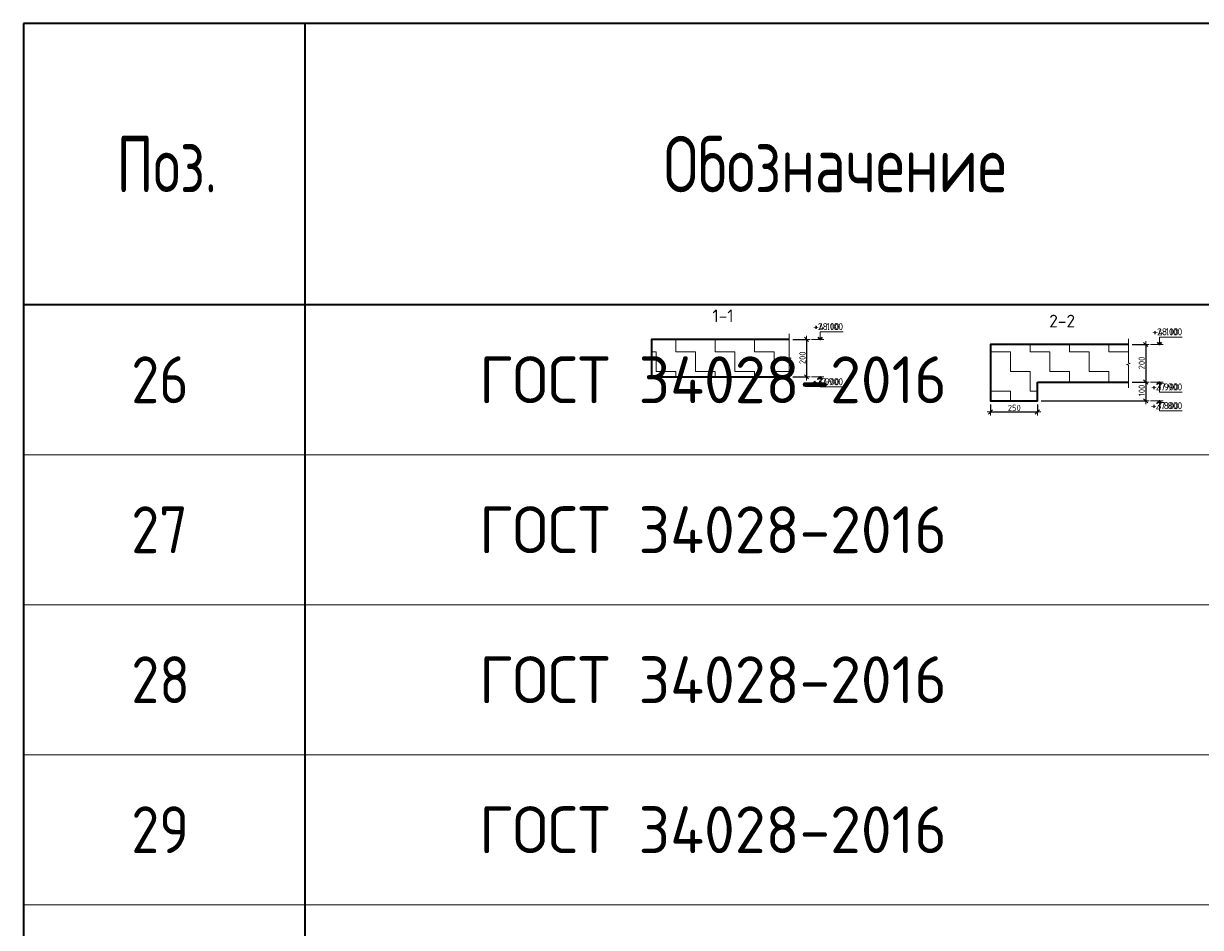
# Model space of a CAD drawing. Header units: metres. Extents: x -38 to 107, y -15 to 21.
# Tile 150 of 167: x 68 to 74, y 10 to 15. Entities that reach past the tile are written whole.
import ezdxf

# ---------------------------------------------------------------- set-up
doc = ezdxf.new("R2010")
doc.units = ezdxf.units.M
doc.header["$PDMODE"] = 65
for name, color, linetype, lineweight in [('XR$3$Размерная линия_ общее', 7, 'Continuous', 13), ('XR$4$Текст_ примечание', 7, 'Continuous', 13), ('XR$5$Размерная линия_ общее', 7, 'Continuous', 13)]:
    doc.layers.add(name, color=color, linetype=linetype, lineweight=lineweight)
doc.styles.add('ISOCPEUR', font='txt')
doc.dimstyles.new('DIMSTYLE_8', dxfattribs={"dimtxt": 0.033, "dimasz": 0.0375, "dimexe": 0, "dimexo": 0, "dimgap": 0.0165, "dimtad": 2, "dimdec": 0, "dimlfac": 1000, "dimrnd": 1, "dimzin": 12, "dimdsep": 46, "dimtxsty": 'ISOCPEUR', "dimblk1": 'ALL_ML_STRICH', "dimblk2": 'ALL_ML_STRICH', "dimsah": 1, "dimcen": 0, "dimclrd": 7, "dimclre": 256, "dimclrt": 7, "dimadec": 0, "dimazin": 0, "dimtfac": 1, "dimtdec": 0, "dimtix": 1, "dimtmove": 2, "dimatfit": 3, "dimfxl": 0, "dimtzin": 0, "dimlwd": 0, "dimlwe": -3, "dimarcsym": 0})
pattern_1 = [(0, (0.21, 0.21), (0.105, 0.105), [0.105, -0.105]), (90, (0.21, 0.21), (-0.105, 0.105), [0.105, -0.105])]

# ---------------------------------------------------------------- blocks, each defined once
blk = doc.blocks.new('ЭЛЕМЕНТ_УЗОРА_0')
at = {"color": 7, "linetype": 'Continuous', "lineweight": 13, "transparency": 33554687}
blk.add_line((72.0051, 12.8573), (72.0051, 12.8573), dxfattribs=at)
blk.add_lwpolyline([(72.0051, 13.1173), (72.0051, 12.9901), (72.0151, 12.9865), (71.9951, 12.9816), (72.0051, 12.9774), (72.0051, 12.8573)], dxfattribs=at)
blk = doc.blocks.new('ALL_ML_STRICH')
at = {"color": 0, "linetype": 'ByBlock', "lineweight": -2}
for p, q in [((-1, 0), (0.5, 0)), ((-0.3, -0.3), (0.3, 0.3)), ((0, -0.5), (0, 0.5))]:
    blk.add_line(p, q, dxfattribs=at)
blk = doc.blocks.new('*D46')
at = {"layer": 'DEFPOINTS', "color": 7, "linetype": 'Continuous', "lineweight": 13, "transparency": 33554687}
for p in [(72.0051, 13.0873), (72.0975, 13.0873), (72.0051, 12.8873)]:
    blk.add_point(p, dxfattribs=at)
at = {"layer": 'XR$3$Размерная линия_ общее', "color": 253, "linetype": 'Continuous', "lineweight": -2, "true_color": 0xa0a0a0, "transparency": 33554687}
for p, q in [((72.0251, 13.0873), (72.0975, 13.0873)), ((72.0251, 12.8873), (72.0975, 12.8873))]:
    blk.add_line(p, q, dxfattribs=at)
at = {"layer": 'XR$3$Размерная линия_ общее', "color": 7, "linetype": 'Continuous', "lineweight": -2, "transparency": 33554687}
blk.add_line((72.0975, 13.0873), (72.0975, 12.8873), dxfattribs=at)
at = {"layer": 'XR$3$Размерная линия_ общее', "color": 7, "linetype": 'Continuous', "lineweight": 13, "transparency": 33554687, "xscale": 0.0375, "yscale": 0.0375, "zscale": 0.0375}
for p, rotation in [((72.0975, 13.0873), 90), ((72.0975, 12.8873), 270)]:
    blk.add_blockref('ALL_ML_STRICH', p, dxfattribs=dict(at, rotation=rotation))
at = {"layer": 'XR$3$Размерная линия_ общее', "color": 7, "linetype": 'Continuous', "lineweight": 13, "transparency": 33554687, "insert": (72.076, 12.9889), "char_height": 0.033, "width": 0.099, "attachment_point": 5, "rotation": 90, "style": 'ISOCPEUR'}
blk.add_mtext('\\A1;{200}', dxfattribs=at)
blk = doc.blocks.new('СЛОЖНЫЙ_ОБЪЕКТ_1')
at = {"color": 7, "linetype": 'Continuous', "lineweight": 13, "transparency": 33554687}
blk.add_line((72.1905, 13.0873), (72.1238, 13.0873), dxfattribs=at)
blk.add_lwpolyline([(72.1705, 13.0873), (72.1705, 13.1273), (72.2728, 13.1273)], dxfattribs=at)
at = {"color": 7, "linetype": 'Continuous', "lineweight": 35, "transparency": 33554687}
blk.add_lwpolyline([(72.1584, 13.0994), (72.1705, 13.0873), (72.1826, 13.0994)], dxfattribs=at)
blk = doc.blocks.new('СЛОЖНЫЙ_ОБЪЕКТ_2')
at = {"color": 7, "linetype": 'Continuous', "lineweight": 13, "transparency": 33554687}
blk.add_line((72.1905, 12.8873), (72.1238, 12.8873), dxfattribs=at)
at = {"color": 7, "linetype": 'Continuous', "lineweight": 35, "transparency": 33554687}
blk.add_lwpolyline([(72.1584, 12.8752), (72.1705, 12.8873), (72.1826, 12.8752)], dxfattribs=at)
at = {"color": 7, "linetype": 'Continuous', "lineweight": 13, "transparency": 33554687}
blk.add_lwpolyline([(72.1705, 12.8873), (72.1705, 12.8333), (72.2728, 12.8333)], dxfattribs=at)
blk = doc.blocks.new('ЭЛЕМЕНТ_УЗОРА_3')
at = {"color": 7, "linetype": 'Continuous', "lineweight": 13, "transparency": 33554687}
blk.add_line((73.8149, 12.8295), (73.8149, 12.8295), dxfattribs=at)
blk.add_lwpolyline([(73.8149, 13.0895), (73.8149, 12.9623), (73.8249, 12.9587), (73.8049, 12.9538), (73.8149, 12.9496), (73.8149, 12.8295)], dxfattribs=at)
blk = doc.blocks.new('СЛОЖНЫЙ_ОБЪЕКТ_3')
at = {"color": 7, "linetype": 'Continuous', "lineweight": 13, "transparency": 33554687}
blk.add_line((74.0002, 13.0595), (73.9336, 13.0595), dxfattribs=at)
at = {"color": 7, "linetype": 'Continuous', "lineweight": 35, "transparency": 33554687}
blk.add_lwpolyline([(73.9681, 13.0716), (73.9802, 13.0595), (73.9923, 13.0716)], dxfattribs=at)
at = {"color": 7, "linetype": 'Continuous', "lineweight": 13, "transparency": 33554687}
blk.add_lwpolyline([(73.9802, 13.0595), (73.9802, 13.0995), (74.0826, 13.0995)], dxfattribs=at)
blk = doc.blocks.new('СЛОЖНЫЙ_ОБЪЕКТ_4')
at = {"color": 7, "linetype": 'Continuous', "lineweight": 13, "transparency": 33554687}
blk.add_line((74.0002, 12.8595), (73.9336, 12.8595), dxfattribs=at)
at = {"color": 7, "linetype": 'Continuous', "lineweight": 35, "transparency": 33554687}
blk.add_lwpolyline([(73.9681, 12.8474), (73.9802, 12.8595), (73.9923, 12.8474)], dxfattribs=at)
at = {"color": 7, "linetype": 'Continuous', "lineweight": 13, "transparency": 33554687}
blk.add_lwpolyline([(73.9802, 12.8595), (73.9802, 12.8055), (74.0826, 12.8055)], dxfattribs=at)
blk = doc.blocks.new('*D52')
at = {"layer": 'DEFPOINTS', "color": 7, "linetype": 'Continuous', "lineweight": 13, "transparency": 33554687}
for p in [(73.8149, 13.0595), (73.9073, 13.0595), (73.8149, 12.8595)]:
    blk.add_point(p, dxfattribs=at)
at = {"layer": 'XR$3$Размерная линия_ общее', "color": 253, "linetype": 'Continuous', "lineweight": -2, "true_color": 0xa0a0a0, "transparency": 33554687}
for p, q in [((73.8349, 13.0595), (73.9073, 13.0595)), ((73.8349, 12.8595), (73.9073, 12.8595))]:
    blk.add_line(p, q, dxfattribs=at)
at = {"layer": 'XR$3$Размерная линия_ общее', "color": 7, "linetype": 'Continuous', "lineweight": -2, "transparency": 33554687}
blk.add_line((73.9073, 13.0595), (73.9073, 12.8595), dxfattribs=at)
at = {"layer": 'XR$3$Размерная линия_ общее', "color": 7, "linetype": 'Continuous', "lineweight": 13, "transparency": 33554687, "xscale": 0.0375, "yscale": 0.0375, "zscale": 0.0375}
for p, rotation in [((73.9073, 13.0595), 90), ((73.9073, 12.8595), 270)]:
    blk.add_blockref('ALL_ML_STRICH', p, dxfattribs=dict(at, rotation=rotation))
at = {"layer": 'XR$3$Размерная линия_ общее', "color": 7, "linetype": 'Continuous', "lineweight": 13, "transparency": 33554687, "insert": (73.8858, 12.9611), "char_height": 0.033, "width": 0.099, "attachment_point": 5, "rotation": 90, "style": 'ISOCPEUR'}
blk.add_mtext('\\A1;{200}', dxfattribs=at)
blk = doc.blocks.new('*D53')
at = {"layer": 'DEFPOINTS', "color": 7, "linetype": 'Continuous', "lineweight": 13, "transparency": 33554687}
for p in [(73.8149, 12.8595), (73.9073, 12.8595), (73.3294, 12.7595)]:
    blk.add_point(p, dxfattribs=at)
at = {"layer": 'XR$3$Размерная линия_ общее', "color": 253, "linetype": 'Continuous', "lineweight": -2, "true_color": 0xa0a0a0, "transparency": 33554687}
for p, q in [((73.8349, 12.8595), (73.9073, 12.8595)), ((73.3494, 12.7595), (73.9073, 12.7595))]:
    blk.add_line(p, q, dxfattribs=at)
at = {"layer": 'XR$3$Размерная линия_ общее', "color": 7, "linetype": 'Continuous', "lineweight": -2, "transparency": 33554687}
blk.add_line((73.9073, 12.8595), (73.9073, 12.7595), dxfattribs=at)
at = {"layer": 'XR$3$Размерная линия_ общее', "color": 7, "linetype": 'Continuous', "lineweight": 13, "transparency": 33554687, "xscale": 0.0375, "yscale": 0.0375, "zscale": 0.0375}
for p, rotation in [((73.9073, 12.8595), 90), ((73.9073, 12.7595), 270)]:
    blk.add_blockref('ALL_ML_STRICH', p, dxfattribs=dict(at, rotation=rotation))
at = {"layer": 'XR$3$Размерная линия_ общее', "color": 7, "linetype": 'Continuous', "lineweight": 13, "transparency": 33554687, "insert": (73.8858, 12.8144), "char_height": 0.033, "width": 0.099, "attachment_point": 5, "rotation": 90, "style": 'ISOCPEUR'}
blk.add_mtext('\\A1;{100}', dxfattribs=at)
blk = doc.blocks.new('СЛОЖНЫЙ_ОБЪЕКТ_5')
at = {"color": 7, "linetype": 'Continuous', "lineweight": 13, "transparency": 33554687}
blk.add_line((74.0002, 12.7595), (73.9336, 12.7595), dxfattribs=at)
at = {"color": 7, "linetype": 'Continuous', "lineweight": 35, "transparency": 33554687}
blk.add_lwpolyline([(73.9681, 12.7474), (73.9802, 12.7595), (73.9923, 12.7474)], dxfattribs=at)
at = {"color": 7, "linetype": 'Continuous', "lineweight": 13, "transparency": 33554687}
blk.add_lwpolyline([(73.9802, 12.7595), (73.9802, 12.7055), (74.0826, 12.7055)], dxfattribs=at)
blk = doc.blocks.new('*D55')
at = {"layer": 'DEFPOINTS', "color": 7, "linetype": 'Continuous', "lineweight": 13, "transparency": 33554687}
for p in [(73.0794, 12.7595), (73.3294, 12.7595), (73.0794, 12.7)]:
    blk.add_point(p, dxfattribs=at)
at = {"layer": 'XR$3$Размерная линия_ общее', "color": 253, "linetype": 'Continuous', "lineweight": -2, "true_color": 0xa0a0a0, "transparency": 33554687}
for p, q in [((73.0794, 12.7395), (73.0794, 12.7)), ((73.3294, 12.7395), (73.3294, 12.7))]:
    blk.add_line(p, q, dxfattribs=at)
at = {"layer": 'XR$3$Размерная линия_ общее', "color": 7, "linetype": 'Continuous', "lineweight": -2, "transparency": 33554687}
blk.add_line((73.0794, 12.7), (73.3294, 12.7), dxfattribs=at)
at = {"layer": 'XR$3$Размерная линия_ общее', "color": 7, "linetype": 'Continuous', "lineweight": 13, "transparency": 33554687, "xscale": 0.0375, "yscale": 0.0375, "zscale": 0.0375, "rotation": 180}
blk.add_blockref('ALL_ML_STRICH', (73.0794, 12.7), dxfattribs=at)
at = {"layer": 'XR$3$Размерная линия_ общее', "color": 7, "linetype": 'Continuous', "lineweight": 13, "transparency": 33554687, "xscale": 0.0375, "yscale": 0.0375, "zscale": 0.0375}
blk.add_blockref('ALL_ML_STRICH', (73.3294, 12.7), dxfattribs=at)
at = {"layer": 'XR$3$Размерная линия_ общее', "color": 7, "linetype": 'Continuous', "lineweight": 13, "transparency": 33554687, "insert": (73.206, 12.7215), "char_height": 0.033, "width": 0.099, "attachment_point": 5, "style": 'ISOCPEUR'}
blk.add_mtext('\\A1;{250}', dxfattribs=at)
blk = doc.blocks.new('ЭЛЕМЕНТ_УЗОРА_15')
at = {"color": 7, "linetype": 'Continuous', "lineweight": 13, "transparency": 33554687}
blk.add_line((72.0051, 12.8573), (72.0051, 12.8573), dxfattribs=at)
blk.add_lwpolyline([(72.0051, 13.1173), (72.0051, 12.9901), (72.0151, 12.9865), (71.9951, 12.9816), (72.0051, 12.9774), (72.0051, 12.8573)], dxfattribs=at)
blk = doc.blocks.new('*D708')
at = {"layer": 'DEFPOINTS', "color": 7, "linetype": 'Continuous', "lineweight": 13, "transparency": 33554687}
for p in [(72.0051, 13.0873), (72.0975, 13.0873), (72.0051, 12.8873)]:
    blk.add_point(p, dxfattribs=at)
at = {"layer": 'XR$5$Размерная линия_ общее', "color": 253, "linetype": 'Continuous', "lineweight": -2, "true_color": 0xa0a0a0, "transparency": 33554687}
for p, q in [((72.0251, 13.0873), (72.0975, 13.0873)), ((72.0251, 12.8873), (72.0975, 12.8873))]:
    blk.add_line(p, q, dxfattribs=at)
at = {"layer": 'XR$5$Размерная линия_ общее', "color": 7, "linetype": 'Continuous', "lineweight": -2, "transparency": 33554687}
blk.add_line((72.0975, 13.0873), (72.0975, 12.8873), dxfattribs=at)
at = {"layer": 'XR$5$Размерная линия_ общее', "color": 7, "linetype": 'Continuous', "lineweight": 13, "transparency": 33554687, "xscale": 0.0375, "yscale": 0.0375, "zscale": 0.0375}
for p, rotation in [((72.0975, 13.0873), 90), ((72.0975, 12.8873), 270)]:
    blk.add_blockref('ALL_ML_STRICH', p, dxfattribs=dict(at, rotation=rotation))
at = {"layer": 'XR$5$Размерная линия_ общее', "color": 7, "linetype": 'Continuous', "lineweight": 13, "transparency": 33554687, "insert": (72.076, 12.9889), "char_height": 0.033, "width": 0.099, "attachment_point": 5, "rotation": 90, "style": 'ISOCPEUR'}
blk.add_mtext('\\A1;{200}', dxfattribs=at)
blk = doc.blocks.new('ЭЛЕМЕНТ_УЗОРА_16')
at = {"color": 7, "linetype": 'Continuous', "lineweight": 13, "transparency": 33554687}
blk.add_line((73.8149, 12.8295), (73.8149, 12.8295), dxfattribs=at)
blk.add_lwpolyline([(73.8149, 13.0895), (73.8149, 12.9623), (73.8249, 12.9587), (73.8049, 12.9538), (73.8149, 12.9496), (73.8149, 12.8295)], dxfattribs=at)
blk = doc.blocks.new('*D710')
at = {"layer": 'DEFPOINTS', "color": 7, "linetype": 'Continuous', "lineweight": 13, "transparency": 33554687}
for p in [(73.8149, 13.0595), (73.9073, 13.0595), (73.8149, 12.8595)]:
    blk.add_point(p, dxfattribs=at)
at = {"layer": 'XR$5$Размерная линия_ общее', "color": 253, "linetype": 'Continuous', "lineweight": -2, "true_color": 0xa0a0a0, "transparency": 33554687}
for p, q in [((73.8349, 13.0595), (73.9073, 13.0595)), ((73.8349, 12.8595), (73.9073, 12.8595))]:
    blk.add_line(p, q, dxfattribs=at)
at = {"layer": 'XR$5$Размерная линия_ общее', "color": 7, "linetype": 'Continuous', "lineweight": -2, "transparency": 33554687}
blk.add_line((73.9073, 13.0595), (73.9073, 12.8595), dxfattribs=at)
at = {"layer": 'XR$5$Размерная линия_ общее', "color": 7, "linetype": 'Continuous', "lineweight": 13, "transparency": 33554687, "xscale": 0.0375, "yscale": 0.0375, "zscale": 0.0375}
for p, rotation in [((73.9073, 13.0595), 90), ((73.9073, 12.8595), 270)]:
    blk.add_blockref('ALL_ML_STRICH', p, dxfattribs=dict(at, rotation=rotation))
at = {"layer": 'XR$5$Размерная линия_ общее', "color": 7, "linetype": 'Continuous', "lineweight": 13, "transparency": 33554687, "insert": (73.8858, 12.9611), "char_height": 0.033, "width": 0.099, "attachment_point": 5, "rotation": 90, "style": 'ISOCPEUR'}
blk.add_mtext('\\A1;{200}', dxfattribs=at)
blk = doc.blocks.new('*D711')
at = {"layer": 'DEFPOINTS', "color": 7, "linetype": 'Continuous', "lineweight": 13, "transparency": 33554687}
for p in [(73.8149, 12.8595), (73.9073, 12.8595), (73.3294, 12.7595)]:
    blk.add_point(p, dxfattribs=at)
at = {"layer": 'XR$5$Размерная линия_ общее', "color": 253, "linetype": 'Continuous', "lineweight": -2, "true_color": 0xa0a0a0, "transparency": 33554687}
for p, q in [((73.8349, 12.8595), (73.9073, 12.8595)), ((73.3494, 12.7595), (73.9073, 12.7595))]:
    blk.add_line(p, q, dxfattribs=at)
at = {"layer": 'XR$5$Размерная линия_ общее', "color": 7, "linetype": 'Continuous', "lineweight": -2, "transparency": 33554687}
blk.add_line((73.9073, 12.8595), (73.9073, 12.7595), dxfattribs=at)
at = {"layer": 'XR$5$Размерная линия_ общее', "color": 7, "linetype": 'Continuous', "lineweight": 13, "transparency": 33554687, "xscale": 0.0375, "yscale": 0.0375, "zscale": 0.0375}
for p, rotation in [((73.9073, 12.8595), 90), ((73.9073, 12.7595), 270)]:
    blk.add_blockref('ALL_ML_STRICH', p, dxfattribs=dict(at, rotation=rotation))
at = {"layer": 'XR$5$Размерная линия_ общее', "color": 7, "linetype": 'Continuous', "lineweight": 13, "transparency": 33554687, "insert": (73.8858, 12.8144), "char_height": 0.033, "width": 0.099, "attachment_point": 5, "rotation": 90, "style": 'ISOCPEUR'}
blk.add_mtext('\\A1;{100}', dxfattribs=at)
blk = doc.blocks.new('*D712')
at = {"layer": 'DEFPOINTS', "color": 7, "linetype": 'Continuous', "lineweight": 13, "transparency": 33554687}
for p in [(73.0794, 12.7595), (73.3294, 12.7595), (73.0794, 12.7)]:
    blk.add_point(p, dxfattribs=at)
at = {"layer": 'XR$5$Размерная линия_ общее', "color": 253, "linetype": 'Continuous', "lineweight": -2, "true_color": 0xa0a0a0, "transparency": 33554687}
for p, q in [((73.0794, 12.7395), (73.0794, 12.7)), ((73.3294, 12.7395), (73.3294, 12.7))]:
    blk.add_line(p, q, dxfattribs=at)
at = {"layer": 'XR$5$Размерная линия_ общее', "color": 7, "linetype": 'Continuous', "lineweight": -2, "transparency": 33554687}
blk.add_line((73.0794, 12.7), (73.3294, 12.7), dxfattribs=at)
at = {"layer": 'XR$5$Размерная линия_ общее', "color": 7, "linetype": 'Continuous', "lineweight": 13, "transparency": 33554687, "xscale": 0.0375, "yscale": 0.0375, "zscale": 0.0375, "rotation": 180}
blk.add_blockref('ALL_ML_STRICH', (73.0794, 12.7), dxfattribs=at)
at = {"layer": 'XR$5$Размерная линия_ общее', "color": 7, "linetype": 'Continuous', "lineweight": 13, "transparency": 33554687, "xscale": 0.0375, "yscale": 0.0375, "zscale": 0.0375}
blk.add_blockref('ALL_ML_STRICH', (73.3294, 12.7), dxfattribs=at)
at = {"layer": 'XR$5$Размерная линия_ общее', "color": 7, "linetype": 'Continuous', "lineweight": 13, "transparency": 33554687, "insert": (73.206, 12.7215), "char_height": 0.033, "width": 0.099, "attachment_point": 5, "style": 'ISOCPEUR'}
blk.add_mtext('\\A1;{250}', dxfattribs=at)
blk = doc.blocks.new('СЛОЖНЫЙ_ОБЪЕКТ_59')
at = {"color": 7, "linetype": 'Continuous', "lineweight": 13, "transparency": 33554687}
blk.add_line((72.1905, 13.0873), (72.1238, 13.0873), dxfattribs=at)
blk.add_lwpolyline([(72.1705, 13.0873), (72.1705, 13.1273), (72.2928, 13.1273)], dxfattribs=at)
at = {"color": 7, "linetype": 'Continuous', "lineweight": 35, "transparency": 33554687}
blk.add_lwpolyline([(72.1584, 13.0994), (72.1705, 13.0873), (72.1826, 13.0994)], dxfattribs=at)
blk = doc.blocks.new('СЛОЖНЫЙ_ОБЪЕКТ_60')
at = {"color": 7, "linetype": 'Continuous', "lineweight": 13, "transparency": 33554687}
blk.add_line((72.1905, 12.8873), (72.1238, 12.8873), dxfattribs=at)
at = {"color": 7, "linetype": 'Continuous', "lineweight": 35, "transparency": 33554687}
blk.add_lwpolyline([(72.1584, 12.8752), (72.1705, 12.8873), (72.1826, 12.8752)], dxfattribs=at)
at = {"color": 7, "linetype": 'Continuous', "lineweight": 13, "transparency": 33554687}
blk.add_lwpolyline([(72.1705, 12.8873), (72.1705, 12.8333), (72.2928, 12.8333)], dxfattribs=at)
blk = doc.blocks.new('СЛОЖНЫЙ_ОБЪЕКТ_61')
at = {"color": 7, "linetype": 'Continuous', "lineweight": 13, "transparency": 33554687}
blk.add_line((74.0002, 13.0595), (73.9336, 13.0595), dxfattribs=at)
at = {"color": 7, "linetype": 'Continuous', "lineweight": 35, "transparency": 33554687}
blk.add_lwpolyline([(73.9681, 13.0716), (73.9802, 13.0595), (73.9923, 13.0716)], dxfattribs=at)
at = {"color": 7, "linetype": 'Continuous', "lineweight": 13, "transparency": 33554687}
blk.add_lwpolyline([(73.9802, 13.0595), (73.9802, 13.0995), (74.1026, 13.0995)], dxfattribs=at)
blk = doc.blocks.new('СЛОЖНЫЙ_ОБЪЕКТ_62')
at = {"color": 7, "linetype": 'Continuous', "lineweight": 13, "transparency": 33554687}
blk.add_line((74.0002, 12.8595), (73.9336, 12.8595), dxfattribs=at)
at = {"color": 7, "linetype": 'Continuous', "lineweight": 35, "transparency": 33554687}
blk.add_lwpolyline([(73.9681, 12.8474), (73.9802, 12.8595), (73.9923, 12.8474)], dxfattribs=at)
at = {"color": 7, "linetype": 'Continuous', "lineweight": 13, "transparency": 33554687}
blk.add_lwpolyline([(73.9802, 12.8595), (73.9802, 12.8055), (74.1026, 12.8055)], dxfattribs=at)
blk = doc.blocks.new('СЛОЖНЫЙ_ОБЪЕКТ_63')
at = {"color": 7, "linetype": 'Continuous', "lineweight": 13, "transparency": 33554687}
blk.add_line((74.0002, 12.7595), (73.9336, 12.7595), dxfattribs=at)
at = {"color": 7, "linetype": 'Continuous', "lineweight": 35, "transparency": 33554687}
blk.add_lwpolyline([(73.9681, 12.7474), (73.9802, 12.7595), (73.9923, 12.7474)], dxfattribs=at)
at = {"color": 7, "linetype": 'Continuous', "lineweight": 13, "transparency": 33554687}
blk.add_lwpolyline([(73.9802, 12.7595), (73.9802, 12.7055), (74.1026, 12.7055)], dxfattribs=at)

msp = doc.modelspace()

# ---------------------------------------------------------------- hatches: boundary and pattern name
at = {"linetype": 'Continuous', "lineweight": 13, "transparency": 33554687}
h = msp.add_hatch(dxfattribs=at)
h.set_pattern_fill('____', scale=0.105, style=0, pattern_type=2)
h.set_pattern_definition(pattern_1)
h.paths.add_polyline_path([(71.2696, 13.0873), (71.2696, 12.8873), (72.0051, 12.8873), (72.0051, 13.0873)], flags=0)
h = msp.add_hatch(dxfattribs=at)
h.set_pattern_fill('____', scale=0.105, style=0, pattern_type=2)
h.set_pattern_definition(pattern_1)
h.paths.add_polyline_path([(71.2696, 13.0873), (71.2696, 12.8873), (72.0051, 12.8873), (72.0051, 13.0873)], flags=0)
h = msp.add_hatch(dxfattribs=at)
h.set_pattern_fill('____', scale=0.105, style=0, pattern_type=2)
h.set_pattern_definition(pattern_1)
h.paths.add_polyline_path([(73.8149, 13.0595), (73.0794, 13.0595), (73.0794, 12.7595), (73.3294, 12.7595), (73.3294, 12.8595), (73.8149, 12.8595)], flags=0)
h = msp.add_hatch(dxfattribs=at)
h.set_pattern_fill('____', scale=0.105, style=0, pattern_type=2)
h.set_pattern_definition(pattern_1)
h.paths.add_polyline_path([(73.8149, 13.0595), (73.0794, 13.0595), (73.0794, 12.7595), (73.3294, 12.7595), (73.3294, 12.8595), (73.8149, 12.8595)], flags=0)

# ---------------------------------------------------------------- linework, layer by layer
at = {"color": 7, "linetype": 'Continuous', "lineweight": 35, "transparency": 33554687}
msp.add_line((73.3294, 12.8595), (73.8149, 12.8595), dxfattribs=at)
msp.add_line((73.3294, 12.8595), (73.8149, 12.8595), dxfattribs=at)
for points in [[(72.0051, 13.0873), (71.2696, 13.0873), (71.2696, 12.8873), (72.0051, 12.8873)], [(72.0051, 13.0873), (71.2696, 13.0873), (71.2696, 12.8873), (72.0051, 12.8873)], [(73.8149, 13.0595), (73.0794, 13.0595), (73.0794, 12.8595)], [(73.8149, 13.0595), (73.0794, 13.0595), (73.0794, 12.8595)], [(73.0794, 12.8595), (73.0794, 12.7595), (73.3294, 12.7595), (73.3294, 12.8595)], [(73.0794, 12.8595), (73.0794, 12.7595), (73.3294, 12.7595), (73.3294, 12.8595)]]:
    msp.add_lwpolyline(points, dxfattribs=at)
at = {"layer": 'XR$4$Текст_ примечание', "color": 7, "linetype": 'Continuous', "lineweight": 35, "transparency": 33554687}
for p, q in [((86.4198, 14.7717), (67.9198, 14.7717)), ((67.9198, 14.7717), (67.9198, 13.2717)), ((69.4198, 14.7717), (69.4198, 13.2717)), ((86.4198, 13.2717), (67.9198, 13.2717)), ((67.9198, 13.2717), (67.9198, 12.4717)), ((69.4198, 13.2717), (69.4198, 12.4717)), ((67.9198, 12.4717), (67.9198, 11.6717)), ((69.4198, 12.4717), (69.4198, 11.6717)), ((67.9198, 11.6717), (67.9198, 10.8717)), ((69.4198, 11.6717), (69.4198, 10.8717)), ((67.9198, 10.8717), (67.9198, 10.0717)), ((69.4198, 10.8717), (69.4198, 10.0717)), ((67.9198, 10.0717), (67.9198, 9.2717)), ((69.4198, 10.0717), (69.4198, 9.2717))]:
    msp.add_line(p, q, dxfattribs=at)
at = {"layer": 'XR$4$Текст_ примечание', "color": 7, "linetype": 'Continuous', "lineweight": 13, "transparency": 33554687}
for p, q in [((86.4198, 12.4717), (67.9198, 12.4717)), ((86.4198, 11.6717), (67.9198, 11.6717)), ((86.4198, 10.8717), (67.9198, 10.8717)), ((86.4198, 10.0717), (67.9198, 10.0717))]:
    msp.add_line(p, q, dxfattribs=at)

# ---------------------------------------------------------------- block references
at = {"color": 7, "linetype": 'Continuous', "lineweight": 35, "transparency": 33554687}
for name in ['СЛОЖНЫЙ_ОБЪЕКТ_1', 'СЛОЖНЫЙ_ОБЪЕКТ_59', 'СЛОЖНЫЙ_ОБЪЕКТ_3', 'СЛОЖНЫЙ_ОБЪЕКТ_61', 'СЛОЖНЫЙ_ОБЪЕКТ_2', 'СЛОЖНЫЙ_ОБЪЕКТ_60', 'СЛОЖНЫЙ_ОБЪЕКТ_4', 'СЛОЖНЫЙ_ОБЪЕКТ_62', 'СЛОЖНЫЙ_ОБЪЕКТ_5', 'СЛОЖНЫЙ_ОБЪЕКТ_63']:
    msp.add_blockref(name, (0, 0), dxfattribs=at)
at = {"color": 7, "linetype": 'Continuous', "lineweight": 13, "transparency": 33554687}
for name in ['ЭЛЕМЕНТ_УЗОРА_0', 'ЭЛЕМЕНТ_УЗОРА_15', 'ЭЛЕМЕНТ_УЗОРА_3', 'ЭЛЕМЕНТ_УЗОРА_16']:
    msp.add_blockref(name, (0, 0), dxfattribs=at)

# ---------------------------------------------------------------- texts
at = {"color": 7, "linetype": 'Continuous', "lineweight": 50, "transparency": 33554687, "char_height": 0.0675, "attachment_point": 5, "style": 'ISOCPEUR'}
for s, insert, width in [('\\A1;{\\fISOCPEUR|i0|b0;\\H0.067500;\\W1.000000;\\C7;1-1}\\P', (71.6518, 13.2127), 0.139696), ('\\A1;{\\fISOCPEUR|i0|b0;\\H0.067500;\\W1.000000;\\C7;1-1}\\P', (71.6518, 13.2127), 0.139696), ('\\A1;{\\fISOCPEUR|i0|b0;\\H0.067500;\\W1.000000;\\C7;2-2}\\P', (73.4615, 13.1849), 0.172565), ('\\A1;{\\fISOCPEUR|i0|b0;\\H0.067500;\\W1.000000;\\C7;2-2}\\P', (73.4615, 13.1849), 0.172565)]:
    msp.add_mtext(s, dxfattribs=dict(at, insert=insert, width=width))
at = {"color": 7, "linetype": 'Continuous', "lineweight": 13, "transparency": 33554687, "char_height": 0.0375, "attachment_point": 9, "style": 'ISOCPEUR'}
for s, insert, width in [('\\A1;{\\fISOCPEUR|i0|b0;\\H0.037500;\\W1.000000;\\C7;+28.100}\\P', (72.2928, 13.1365), 0.178404), ('\\A1;{\\fISOCPEUR|i0|b0;\\H0.037500;\\W1.000000;\\C7;+4.100}\\P', (72.2728, 13.1365), 0.155671), ('\\A1;{\\fISOCPEUR|i0|b0;\\H0.037500;\\W1.000000;\\C7;+28.100}\\P', (74.1026, 13.1087), 0.178404), ('\\A1;{\\fISOCPEUR|i0|b0;\\H0.037500;\\W1.000000;\\C7;+4.100}\\P', (74.0826, 13.1087), 0.155671), ('\\A1;{\\fISOCPEUR|i0|b0;\\H0.037500;\\W1.000000;\\C7;+27.900}\\P', (72.2928, 12.8425), 0.186702), ('\\A1;{\\fISOCPEUR|i0|b0;\\H0.037500;\\W1.000000;\\C7;+3.900}\\P', (72.2728, 12.8425), 0.160312), ('\\A1;{\\fISOCPEUR|i0|b0;\\H0.037500;\\W1.000000;\\C7;+27.900}\\P', (74.1026, 12.8147), 0.186702), ('\\A1;{\\fISOCPEUR|i0|b0;\\H0.037500;\\W1.000000;\\C7;+3.900}\\P', (74.0826, 12.8147), 0.160312), ('\\A1;{\\fISOCPEUR|i0|b0;\\H0.037500;\\W1.000000;\\C7;+27.800}\\P', (74.1026, 12.7147), 0.186702), ('\\A1;{\\fISOCPEUR|i0|b0;\\H0.037500;\\W1.000000;\\C7;+3.800}\\P', (74.0826, 12.7147), 0.160312)]:
    msp.add_mtext(s, dxfattribs=dict(at, insert=insert, width=width))
at = {"layer": 'XR$4$Текст_ примечание', "color": 7, "linetype": 'Continuous', "lineweight": 35, "transparency": 33554687, "attachment_point": 7, "style": 'ISOCPEUR'}
for s, insert, char_height, width in [('\\W0.78;Обозначение', (71.3355, 13.8717), 0.3, 1.999529), ('\\W0.74;Поз.', (68.4162, 13.8717), 0.3, 0.698388), ('\\W0.87;26', (68.4948, 12.7467), 0.25, 0.45901), ('\\W0.96;ГОСТ 34028-2016', (70.3506, 12.7467), 0.25, 2.743715), ('\\W0.87;27', (68.4948, 11.9467), 0.25, 0.45901), ('\\W0.96;ГОСТ 34028-2016', (70.3506, 11.9467), 0.25, 2.743715), ('\\W0.87;28', (68.4948, 11.1467), 0.25, 0.45901), ('\\W0.96;ГОСТ 34028-2016', (70.3506, 11.1467), 0.25, 2.743715), ('\\W0.87;29', (68.4948, 10.3467), 0.25, 0.45901), ('\\W0.96;ГОСТ 34028-2016', (70.3506, 10.3467), 0.25, 2.743715)]:
    msp.add_mtext(s, dxfattribs=dict(at, insert=insert, char_height=char_height, width=width))

# ---------------------------------------------------------------- dimensions: what is measured, and where the dimension line sits
at = {"layer": 'XR$3$Размерная линия_ общее', "color": 7, "linetype": 'Continuous', "lineweight": 13, "transparency": 33554687}
for base, p1, p2, picture, middle in [((72.0975, 12.8873), (72.0251, 13.0873), (72.0251, 12.8873), '*D46', (72.076, 12.9889)), ((73.9073, 12.8595), (73.8349, 13.0595), (73.8349, 12.8595), '*D52', (73.8858, 12.9611)), ((73.9073, 12.7595), (73.8349, 12.8595), (73.3494, 12.7595), '*D53', (73.8858, 12.8144))]:
    dim = msp.add_linear_dim(base=base, p1=p1, p2=p2, angle=270, dimstyle='DIMSTYLE_8', override={"dimpost": '<>', "dimclrd": 7, "dimclre": 253, "dimclrt": 7, "dimlwd": 0, "dimlwe": 65533}, dxfattribs=at)
    dim.commit()
    dim.dimension.update_dxf_attribs({"geometry": picture, "text_midpoint": middle, "dimtype": 160})
dim = msp.add_linear_dim(base=(73.3294, 12.7), p1=(73.0794, 12.7395), p2=(73.3294, 12.7395), dimstyle='DIMSTYLE_8', override={"dimpost": '<>', "dimclrd": 7, "dimclre": 253, "dimclrt": 7, "dimlwd": 0, "dimlwe": 65533}, dxfattribs=at)
dim.commit()
dim.dimension.update_dxf_attribs({"geometry": '*D55', "text_midpoint": (73.206, 12.7215), "dimtype": 160})
at = {"layer": 'XR$5$Размерная линия_ общее', "color": 7, "linetype": 'Continuous', "lineweight": 13, "transparency": 33554687}
for base, p1, p2, picture, middle in [((72.0975, 12.8873), (72.0251, 13.0873), (72.0251, 12.8873), '*D708', (72.076, 12.9889)), ((73.9073, 12.8595), (73.8349, 13.0595), (73.8349, 12.8595), '*D710', (73.8858, 12.9611)), ((73.9073, 12.7595), (73.8349, 12.8595), (73.3494, 12.7595), '*D711', (73.8858, 12.8144))]:
    dim = msp.add_linear_dim(base=base, p1=p1, p2=p2, angle=270, dimstyle='DIMSTYLE_8', override={"dimpost": '<>', "dimclrd": 7, "dimclre": 253, "dimclrt": 7, "dimlwd": 0, "dimlwe": 65533}, dxfattribs=at)
    dim.commit()
    dim.dimension.update_dxf_attribs({"geometry": picture, "text_midpoint": middle, "dimtype": 160})
dim = msp.add_linear_dim(base=(73.3294, 12.7), p1=(73.0794, 12.7395), p2=(73.3294, 12.7395), dimstyle='DIMSTYLE_8', override={"dimpost": '<>', "dimclrd": 7, "dimclre": 253, "dimclrt": 7, "dimlwd": 0, "dimlwe": 65533}, dxfattribs=at)
dim.commit()
dim.dimension.update_dxf_attribs({"geometry": '*D712', "text_midpoint": (73.206, 12.7215), "dimtype": 160})

doc.saveas('drawing.dxf')
